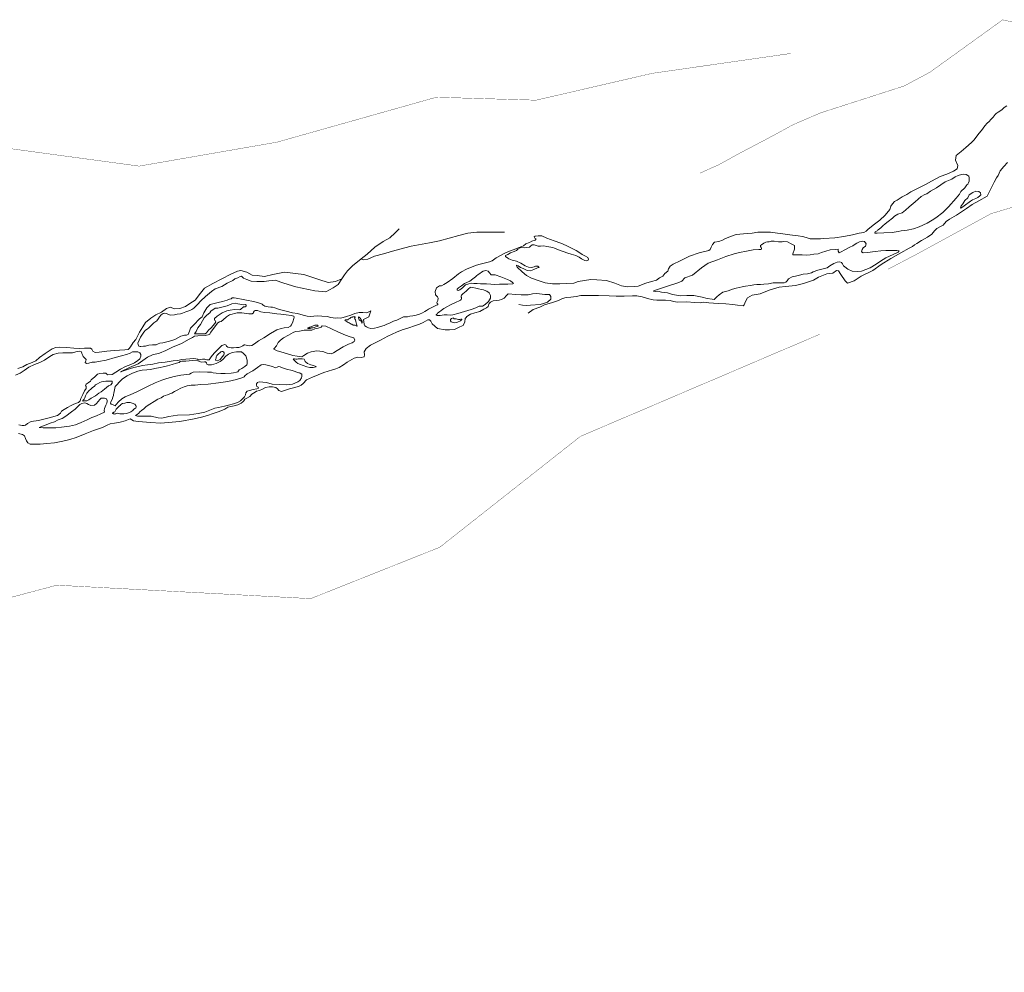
# Model space of a CAD drawing. Header units: metres. Extents: x 347609 to 404409, y 8547781 to 8605413.
# Tile 6 of 40: x 360458 to 362145, y 8549586 to 8551218. Entities that reach past the tile are written whole.
import ezdxf

# ---------------------------------------------------------------- set-up
doc = ezdxf.new("R2010")
doc.units = ezdxf.units.M
doc.layers.add('01. RIO', color=7, linetype='Continuous', lineweight=5, true_color=0x2776bb)
doc.layers.add('PREDIOS INSCRITOS EN LA BASE GRAFICA REGISTRAL (HUAURA) NOMBRE', color=7, linetype='Continuous', true_color=0xfffff0)

# ---------------------------------------------------------------- blocks, each defined once
blk = doc.blocks.new('REIORORI')
at = {"layer": '01. RIO', "color": 152, "lineweight": 15, "true_color": 0x2776bb, "flags": 128}
for points in [[(362149.3, 8551070.5), (362145, 8551067.6), (362140.6, 8551063.7), (362134.6, 8551059.6), (362131.3, 8551057.2), (362129.2, 8551055.5), (362127.5, 8551053), (362125.7, 8551050.8), (362121.9, 8551046.7), (362119.1, 8551043.7), (362115.7, 8551040.7), (362111.9, 8551036.1), (362108.9, 8551032.3), (362106, 8551028.1), (362101.7, 8551023), (362098.4, 8551019), (362092.6, 8551011.7), (362089, 8551007.7), (362078.9, 8550998.9), (362071.1, 8550992), (362062.8, 8550985.2), (362061.2, 8550977.5), (362065.4, 8550968), (362064.5, 8550962.2), (362057.8, 8550958.2), (362046.4, 8550953.5), (362035.4, 8550949.1), (362020.1, 8550941.5), (362010.1, 8550935.6), (361998.8, 8550930.1), (361984.8, 8550922.7), (361977.9, 8550918.5), (361970.1, 8550914.6), (361965, 8550910.9), (361961.5, 8550908.4), (361956.9, 8550906.2), (361953.4, 8550902.5), (361950.9, 8550898.5), (361949.1, 8550892.8), (361940.9, 8550882.9), (361931.8, 8550874.7), (361920.5, 8550865.9), (361911.5, 8550858.6), (361908.5, 8550855.4), (361904.2, 8550853.4), (361896.6, 8550851.9), (361885.2, 8550849.5), (361870, 8550846.6), (361854.5, 8550844.3), (361836, 8550842.8), (361830.1, 8550842.3), (361820.9, 8550842.2), (361812.5, 8550842.6), (361805.9, 8550844.6), (361799.5, 8550846.5), (361791.9, 8550847.5), (361777.8, 8550849.3), (361765.9, 8550850.8), (361756.8, 8550852.4), (361744.8, 8550853.6), (361734.8, 8550854), (361722.7, 8550853.6), (361713.3, 8550852.4), (361698.3, 8550850.9), (361686, 8550849.6), (361678, 8550847), (361667.3, 8550842.8), (361662.2, 8550840), (361655.9, 8550838), (361648.6, 8550836.7), (361645.1, 8550832.8), (361643.1, 8550827.9), (361641.2, 8550824), (361638.7, 8550822.7), (361622.5, 8550818.2), (361605.8, 8550812.6), (361589.6, 8550804.9), (361578.1, 8550799.1), (361572.7, 8550795.7), (361569.9, 8550791.1), (361568.7, 8550787), (361563.3, 8550782.8), (361559.9, 8550778.7), (361554.4, 8550775.6), (361549.3, 8550771.6), (361540.8, 8550769.4), (361531, 8550766.4), (361517.7, 8550761.6), (361510.9, 8550760.7), (361499, 8550760.4), (361489.4, 8550762), (361477.8, 8550766.5), (361463.6, 8550770.9), (361447, 8550772.1), (361437, 8550772.7), (361426, 8550771.3), (361414.9, 8550769.2), (361407.5, 8550766.7), (361395.9, 8550766), (361383.6, 8550765.4), (361371.3, 8550765.5), (361358.6, 8550767.2), (361346.6, 8550770.9), (361335.4, 8550775), (361326.7, 8550779.6), (361319.1, 8550786), (361310.4, 8550794.1), (361309.6, 8550796.7), (361309.7, 8550797.5), (361312.1, 8550796.1), (361316.2, 8550793.2), (361320.9, 8550791.4), (361327.9, 8550788.4), (361333.7, 8550787.8), (361339.4, 8550790.1), (361345.4, 8550792.6), (361348.1, 8550793.4), (361348, 8550793.9), (361346.3, 8550795.5), (361341.8, 8550795.5), (361340, 8550794.3), (361335.1, 8550793.3), (361330.1, 8550793.9), (361324.4, 8550796.4), (361316.7, 8550800.6), (361309.6, 8550803.9), (361302.1, 8550806), (361296.5, 8550807.9), (361294.4, 8550809.2), (361290.6, 8550812), (361290.5, 8550813.6), (361294.5, 8550815.7), (361299.2, 8550818.3), (361305.7, 8550820.9), (361309.3, 8550822.4), (361312, 8550824.9), (361315.6, 8550827), (361318.6, 8550827.8), (361322.7, 8550827.3), (361327.2, 8550827.6), (361331.9, 8550828.1), (361333.6, 8550830.1), (361336.3, 8550832.1), (361339.5, 8550832.3), (361346.4, 8550830.1), (361350.4, 8550829.7), (361356.5, 8550830.3), (361361.4, 8550829.5), (361364.9, 8550828.5), (361371.5, 8550827.7), (361374.6, 8550826.5), (361381.5, 8550823.7), (361389.7, 8550820.6), (361397.3, 8550817.8), (361403.1, 8550816.1), (361407.3, 8550815.3), (361411, 8550813.7), (361416.7, 8550810.8), (361421, 8550808.3), (361426.4, 8550805.5), (361430.2, 8550805), (361432.1, 8550805.6), (361432.9, 8550807.7), (361431.8, 8550810.3), (361427.4, 8550812.7), (361422.1, 8550815.4), (361418, 8550818.3), (361411.6, 8550822.4), (361404.7, 8550825.7), (361394.5, 8550831.1), (361385.2, 8550834.9), (361373.9, 8550838.8), (361361.6, 8550843.7), (361352.8, 8550847.4), (361346.5, 8550847.3), (361341.7, 8550847.1), (361340, 8550845.7), (361340.7, 8550843.6), (361343.1, 8550842.4), (361341.5, 8550840.3), (361335.9, 8550838.5), (361331.8, 8550836.1), (361325.7, 8550833.6), (361321.7, 8550830.6), (361318.6, 8550829.5), (361312.5, 8550827.3), (361308.2, 8550825.4), (361297.6, 8550821.5), (361289.4, 8550817.7), (361274.9, 8550809.6), (361268, 8550804.6), (361263.4, 8550802.9), (361256.5, 8550801.3), (361247.3, 8550799.2), (361241, 8550797.1), (361233.3, 8550794.7), (361223.8, 8550790.7), (361215.5, 8550786.1), (361209.9, 8550782.4), (361200.3, 8550774.7), (361190.5, 8550767.9), (361185.1, 8550764.3), (361181.3, 8550761.9), (361177.6, 8550761.7), (361172.5, 8550758.7), (361170, 8550752.2), (361170.8, 8550746.5), (361174.2, 8550743.2), (361175.2, 8550741), (361174.6, 8550736.9), (361173.2, 8550733.3), (361173.8, 8550731.6), (361174.9, 8550730.6), (361174.6, 8550729.2), (361172.6, 8550728.5), (361166.7, 8550725.7), (361158.6, 8550721.8), (361155.5, 8550719.9), (361152.7, 8550718), (361148.6, 8550715.6), (361143.3, 8550713.2), (361137.7, 8550711.4), (361132.1, 8550710.4), (361126.5, 8550709.9), (361122.5, 8550709), (361115.9, 8550708.8), (361108.8, 8550705.3), (361104.5, 8550703.2), (361098.8, 8550701.1), (361092, 8550698.1), (361087.6, 8550696.3), (361082.6, 8550693.8), (361076.6, 8550692.1), (361071.5, 8550690.5), (361066.5, 8550689.4), (361060.2, 8550689), (361056.1, 8550689.7), (361052.6, 8550691.4), (361049.6, 8550693.6), (361048.5, 8550696.2), (361047.9, 8550700.3), (361047.6, 8550704), (361049.5, 8550705.6), (361056.6, 8550709), (361060.2, 8550719.3)], [(362150.8, 8550973.2), (362144.4, 8550966.4), (362137.9, 8550959), (362134.5, 8550951.1), (362131.8, 8550946.7), (362127.8, 8550939.7), (362123.7, 8550931.7), (362120.4, 8550924.8), (362115.5, 8550915.3), (362101.6, 8550907.7), (362090, 8550901.5), (362080.5, 8550894.5), (362063.4, 8550883), (362050.9, 8550875.9), (362045.6, 8550872), (362040.2, 8550865.7), (362036.7, 8550864.3), (362029.7, 8550860.4), (362025.6, 8550856.4), (362020.7, 8550850.5), (362013.3, 8550845.4), (362003.5, 8550839.4), (361995.5, 8550834.5), (361991.1, 8550832.2), (361987.8, 8550829.1), (361982, 8550826.5), (361967.8, 8550818.6), (361950.6, 8550808.8), (361934, 8550798.2), (361919.8, 8550788.3), (361900, 8550778.4), (361888.1, 8550770.6), (361876.3, 8550766.5), (361872.3, 8550770.2), (361865, 8550781.4), (361860.8, 8550787.4), (361857.9, 8550788), (361851.1, 8550783.4), (361841.2, 8550782.5), (361826.7, 8550776.8), (361818.4, 8550771.6), (361801.3, 8550765.9), (361787.2, 8550762.6), (361770.4, 8550760.7), (361759.2, 8550759.7), (361742.3, 8550754.4), (361726.9, 8550748.4), (361713, 8550745.9), (361705.2, 8550741.2), (361700.9, 8550733.9), (361700.5, 8550732.1), (361699.6, 8550729.2), (361697.7, 8550727.7), (361688.3, 8550728.7), (361679.9, 8550729.8), (361668.1, 8550731.2), (361654.7, 8550731.7), (361639.1, 8550732.6), (361630, 8550733.7), (361624.3, 8550732.8), (361614.8, 8550733.3), (361600.4, 8550734.3), (361585.4, 8550733.8), (361578.6, 8550735.2), (361572.7, 8550736.6), (361564.9, 8550737.6), (361558.2, 8550737.6), (361550.1, 8550737.3), (361543.8, 8550737.8), (361534.1, 8550740.3), (361524.6, 8550743.1), (361515.8, 8550744.6), (361508.1, 8550744.6), (361493.8, 8550744), (361480, 8550744.3), (361468.1, 8550744.9), (361450, 8550745.5), (361433, 8550745.6), (361419.5, 8550745.2), (361411.7, 8550743.7), (361402.6, 8550742.6), (361394.8, 8550742.1), (361388.3, 8550740.2), (361381.3, 8550736.8), (361370.9, 8550733.1), (361357.3, 8550729.3), (361349.6, 8550725.6), (361338.3, 8550721.5), (361329.2, 8550714.8)], [(361108.4, 8550859.7), (361101.5, 8550852.6), (361092.8, 8550844.1), (361081.2, 8550837.6), (361067.1, 8550828), (361053.9, 8550816.2), (361043.4, 8550807.9), (361028.8, 8550796), (361019.9, 8550787.6), (361014.6, 8550780.9), (361010.3, 8550773.9)], [(361043.4, 8550807.9), (361047.6, 8550806.4), (361055.1, 8550807.8), (361066.5, 8550812.5), (361081.6, 8550816.5), (361100.9, 8550822.6), (361129.3, 8550829.9), (361160.3, 8550835.5), (361177.7, 8550839.1), (361210.9, 8550848.3), (361226.2, 8550852), (361241.7, 8550853.8), (361288.9, 8550854.1)], [(361010.3, 8550773.9), (360999.5, 8550769.1), (360986.8, 8550767.4), (360970.7, 8550773), (360945.2, 8550781.2), (360912.3, 8550785.3), (360892.1, 8550781.5), (360877.6, 8550777.9), (360865.1, 8550779.4), (360856.6, 8550780.3), (360847.6, 8550785.3), (360837.1, 8550787.9), (360831.3, 8550787), (360820.1, 8550781.9), (360789.6, 8550766), (360775.1, 8550757.7), (360768.4, 8550749.2), (360758.8, 8550737.6), (360750.1, 8550731.6), (360742.7, 8550726.4), (360732.9, 8550723.1), (360723.2, 8550722.4), (360716.8, 8550725.3), (360709.8, 8550723.3), (360701.5, 8550716.6), (360691.5, 8550712.1), (360683.4, 8550706.5), (360674.2, 8550699.1), (360669.3, 8550691.8), (360663.7, 8550682.8), (360657.3, 8550669.9), (360652.9, 8550664.7), (360648.1, 8550657.4), (360646.3, 8550654.4), (360644.1, 8550653), (360638.4, 8550652.5), (360620.4, 8550651.1), (360607.7, 8550649.8), (360594.4, 8550648.3), (360587.9, 8550647.6), (360583.7, 8550649.7), (360582.1, 8550653.6), (360580, 8550655.2), (360569.7, 8550655.1), (360560.3, 8550654.7), (360551.3, 8550654.9), (360539.2, 8550656), (360526.7, 8550656.8), (360520.2, 8550656.5), (360514.3, 8550653.7), (360502.1, 8550645.7), (360492.7, 8550639.4), (360486.3, 8550633.3), (360479.6, 8550630.7), (360471, 8550627.2), (360463.8, 8550623.3), (360455.2, 8550620.1)], [(361060.2, 8550719.3), (361053.3, 8550715.8), (361046.1, 8550716), (361040.1, 8550716), (361032.5, 8550714.3), (361025.5, 8550711.9), (361018.2, 8550709.6), (361012.8, 8550707.7), (361007.9, 8550706.5), (361003.2, 8550706.9), (360999.5, 8550706.5), (360991.5, 8550707.8), (360985.1, 8550709.2), (360975.8, 8550710.1), (360969, 8550710.5), (360962.6, 8550710.2), (360956.4, 8550709.6), (360950.8, 8550710.1), (360946.5, 8550710.8), (360939.9, 8550712.7), (360934.3, 8550714.6), (360925.6, 8550715.8), (360914.7, 8550718.4), (360903.3, 8550721.4), (360895.3, 8550724.2), (360891.5, 8550725.1), (360888.4, 8550725.3), (360884, 8550725.7), (360878.4, 8550727.2), (360876.6, 8550728), (360875.6, 8550729), (360873.7, 8550730.4), (360871.6, 8550731.4), (360869, 8550732.3), (360863.3, 8550733.9), (360856.3, 8550735.4), (360849.6, 8550736.9), (360841.1, 8550738.3), (360829.2, 8550740.8), (360825.9, 8550741.6), (360822.7, 8550741.1), (360820.6, 8550739.8), (360818.1, 8550738.8), (360813.9, 8550737.4), (360810, 8550736.3), (360805.8, 8550735), (360798.7, 8550733.6), (360784.8, 8550730.1), (360779.3, 8550724), (360774.1, 8550715.9), (360770.9, 8550709), (360766.6, 8550705.3), (360757, 8550695.2), (360751.3, 8550689.2), (360749.6, 8550684.2), (360747.3, 8550678.8), (360744.4, 8550677.6), (360740.9, 8550677.6), (360734.4, 8550675.6), (360724, 8550669.9), (360715.2, 8550667.3), (360703.4, 8550664.4), (360698.3, 8550663.5), (360695.6, 8550662.3), (360692.4, 8550661.1), (360685.8, 8550660.9), (360679.5, 8550660), (360674, 8550658.4), (360670.6, 8550658.5), (360666.2, 8550658.2), (360664.6, 8550657.7), (360662.5, 8550658.7), (360661.4, 8550661.2), (360661, 8550663.7), (360662.9, 8550668.8), (360665.4, 8550673.9), (360671, 8550682.5), (360674.2, 8550685.8), (360677.1, 8550687.6), (360679.9, 8550690.2), (360684.2, 8550694.4), (360688, 8550698.3), (360693.5, 8550702.1), (360696.1, 8550705.8), (360697.7, 8550708.7), (360700.8, 8550712.5), (360704.1, 8550714.5), (360706.2, 8550715.3), (360710.2, 8550714.7), (360716.2, 8550711.9), (360723.6, 8550712.2), (360728, 8550713.3), (360734, 8550713.9), (360737.4, 8550715.1), (360743.2, 8550717.1), (360746.3, 8550718.3), (360750, 8550719.6), (360753.5, 8550721.3), (360756.6, 8550723.6), (360763.2, 8550730.2), (360769, 8550736), (360777, 8550743.7), (360787.3, 8550752.1), (360793.1, 8550756.6), (360804.5, 8550760.7), (360813.9, 8550766.5), (360823.5, 8550770.8), (360827.2, 8550773.8), (360832.1, 8550775.9), (360835.9, 8550778.1), (360838.6, 8550778.4), (360841.6, 8550775.1), (360847.3, 8550772.8), (360855, 8550770.1), (360864.5, 8550769.6), (360877.4, 8550769.2), (360885.1, 8550770.2), (360890.9, 8550770.8), (360896.3, 8550771.5), (360910.8, 8550766.2), (360931.4, 8550760.3), (360963.8, 8550753.2), (360983.1, 8550751.6), (360995.3, 8550758.2), (361004.3, 8550764.4), (361010.3, 8550773.9)], [(360456.5, 8550508.8), (360463.3, 8550507.1), (360466.5, 8550504.7), (360468.6, 8550500.3), (360470.3, 8550496.1), (360472.7, 8550492.7), (360476.4, 8550490.8), (360483.2, 8550490.7), (360493.7, 8550490.8), (360505, 8550491.6), (360518.3, 8550492.9), (360532.6, 8550496), (360544.4, 8550498.4), (360555.4, 8550502), (360570.6, 8550508.3), (360585.2, 8550513.8), (360600.2, 8550519.3), (360608.3, 8550523.4), (360613.7, 8550525.4), (360620.9, 8550526.5), (360630.4, 8550528.3), (360639.2, 8550530.8), (360648, 8550534.3), (360653.4, 8550530.5), (360661.7, 8550529.4), (360682.9, 8550527.6), (360699.9, 8550526.8), (360732.9, 8550529.7), (360757.1, 8550534.3), (360770.1, 8550536.9), (360780.2, 8550540), (360789.7, 8550542.9), (360800.1, 8550546.4), (360810.1, 8550550.8), (360814.8, 8550553.9), (360820, 8550555.4), (360825.7, 8550556.5), (360832, 8550558.1), (360837.8, 8550561), (360840.7, 8550563), (360842.7, 8550565.1), (360844, 8550567.8), (360847.8, 8550569.4), (360852.8, 8550572.2), (360856.3, 8550576.4), (360861.7, 8550579.9), (360864, 8550581.2), (360869.5, 8550582.8), (360874.2, 8550584.8), (360879.8, 8550587.6), (360885.6, 8550588.7), (360891.7, 8550588.9), (360897, 8550587.6), (360899.9, 8550585.4), (360902.1, 8550582.3), (360906.9, 8550580.7), (360920.5, 8550585.7), (360936.3, 8550589.6), (360940.4, 8550591.8), (360944.3, 8550594.5), (360949.5, 8550600.7), (360960, 8550605.7), (360969.8, 8550609.3), (360979.5, 8550613.2), (360986.8, 8550615.9), (360994.5, 8550617.9), (361000, 8550619.5), (361005.7, 8550622.2), (361013.2, 8550626.8), (361019.4, 8550631), (361031.3, 8550638), (361037.8, 8550639.6), (361043.2, 8550639), (361048.3, 8550640.3), (361049.4, 8550643.7), (361048.7, 8550648.7), (361051.8, 8550654.8), (361059.5, 8550660.4), (361076.4, 8550669.1), (361089, 8550675.8), (361104.2, 8550682.5), (361113.9, 8550686.3), (361124.8, 8550689.8), (361135, 8550693.2), (361143.2, 8550696.2), (361149.7, 8550699), (361157.8, 8550703.4), (361160.6, 8550703.7), (361163, 8550701.3), (361164.9, 8550697), (361173.9, 8550688.8), (361187.3, 8550686.7), (361194.6, 8550686.7), (361203.5, 8550686.9), (361212.4, 8550691.7), (361218, 8550693.7), (361220.9, 8550700), (361221.6, 8550705.7), (361223, 8550707.6), (361224.6, 8550709.5), (361230.5, 8550713.1), (361238, 8550715.6), (361246.4, 8550718.2), (361253.8, 8550721.8), (361258.2, 8550724.4), (361260.9, 8550726.6), (361261.7, 8550728.9), (361262.7, 8550731.8), (361264.7, 8550734), (361269.3, 8550736.2), (361275.7, 8550736.9), (361279.9, 8550737.6), (361283.9, 8550738.7), (361288.6, 8550741), (361292.5, 8550745.3), (361295.3, 8550748.1), (361308.3, 8550747.3), (361317.4, 8550746.4), (361329.2, 8550746.5), (361336.8, 8550748.2), (361344.3, 8550748.5), (361349.1, 8550748.3), (361358.1, 8550747.1), (361365.9, 8550747.2), (361368.1, 8550743.8), (361368.1, 8550739.2), (361362.6, 8550733.9), (361355.8, 8550731.7), (361349.8, 8550729.8), (361333.2, 8550728.7), (361327.1, 8550728.2), (361319.5, 8550728.7), (361313.2, 8550730.1)], [(360456.8, 8550523.9), (360463, 8550522.6), (360466.2, 8550522.4), (360468.2, 8550523.4), (360472.1, 8550526.1), (360478.4, 8550529.3), (360490.6, 8550531), (360508.8, 8550535.7), (360523.5, 8550539.6), (360528.3, 8550543.9), (360530, 8550547.4), (360534.7, 8550549.8), (360540.3, 8550553.2), (360546.5, 8550556.9), (360551.3, 8550559.4), (360559.2, 8550562), (360561.8, 8550564.6), (360563.5, 8550569.1), (360566.4, 8550576), (360569.4, 8550581.8), (360572.5, 8550586.1), (360572.3, 8550589.4), (360571.3, 8550591.3), (360572.3, 8550593.7), (360575.8, 8550595.9), (360579.6, 8550598.6), (360581, 8550600.9), (360587.3, 8550606), (360591.5, 8550610.3), (360595.9, 8550611.8), (360601.6, 8550612.5), (360606.3, 8550612.3), (360608, 8550610.7), (360609.4, 8550609.6), (360616.7, 8550610.2), (360623.1, 8550613.8), (360631.1, 8550619.2), (360639.7, 8550623.5), (360649, 8550627.3), (360655.4, 8550629.8), (360661, 8550634), (360664.1, 8550637), (360665.9, 8550641.3), (360665.9, 8550644.3), (360664.3, 8550647.4), (360661.1, 8550648.6), (360654.4, 8550648.8), (360651.5, 8550648.7), (360647.8, 8550646.8), (360641.2, 8550644), (360632.8, 8550641.8), (360621.8, 8550639.2), (360606.9, 8550634.7), (360593.4, 8550632.2), (360587.8, 8550631.1), (360582.9, 8550631), (360576.9, 8550629.5), (360573, 8550629.1), (360570.7, 8550630.5), (360571.7, 8550633.4), (360572.1, 8550635.5), (360570.3, 8550637.8), (360567.4, 8550640.8), (360566.4, 8550642.7), (360565.2, 8550646.2), (360564.3, 8550648.7), (360560.4, 8550649.9), (360554.7, 8550648.7), (360548.9, 8550647.4), (360543.8, 8550647.1), (360532.5, 8550647), (360524.4, 8550646.4), (360515.6, 8550644.5), (360510.1, 8550640.8), (360500.9, 8550634.6), (360492.9, 8550630.7), (360484, 8550627.4), (360474.2, 8550622.3), (360465.9, 8550617.1), (360459.1, 8550612.5), (360451.2, 8550608.6)]]:
    blk.add_lwpolyline(points, dxfattribs=at)
for points in [[(361927, 8550856.4), (361924.1, 8550854.3), (361923, 8550852.6), (361923.8, 8550852.1), (361927.3, 8550852.1), (361938.6, 8550852.6), (361953, 8550853.1), (361963.2, 8550855.2), (361968.2, 8550856.2), (361978.8, 8550857.1), (361989.7, 8550859.6), (361999, 8550863.1), (362012.9, 8550869.1), (362021.7, 8550874.7), (362028, 8550878.6), (362039.8, 8550887.8), (362049.4, 8550897.2), (362062.6, 8550912.1), (362068.1, 8550918.7), (362070.8, 8550923.4), (362077.6, 8550929.8), (362081, 8550934.8), (362082.6, 8550936), (362083.8, 8550938.3), (362085.1, 8550941.5), (362085.1, 8550944.4), (362085, 8550947.2), (362084.1, 8550949.6), (362082.6, 8550951.2), (362079.5, 8550952.9), (362075.3, 8550953.4), (362071.8, 8550952.9), (362066.2, 8550950.7), (362060.7, 8550948.4), (362055.1, 8550944.8), (362044, 8550940.3), (362036.5, 8550935.1), (362028.7, 8550930.1), (362018.8, 8550924.1), (362012.2, 8550919.7), (362009.1, 8550918.4), (362002.5, 8550914.7), (361992.1, 8550905.7), (361982.1, 8550897.2), (361975.8, 8550891.3), (361969.9, 8550886.9), (361962.8, 8550884.6), (361956.9, 8550881.3), (361953.4, 8550877.9), (361946.1, 8550872.4), (361941.2, 8550868.3), (361937, 8550864.6), (361933.4, 8550861.3), (361929, 8550858), (361927.9, 8550857)], [(362070.5, 8550894.9), (362076.5, 8550898.9), (362086.9, 8550907.1), (362090.6, 8550909.3), (362096, 8550911.7), (362099.7, 8550913.3), (362103.3, 8550916.1), (362104.7, 8550917.8), (362104.3, 8550921.4), (362101.4, 8550923.3), (362096.3, 8550924.1), (362091, 8550921.6), (362085.1, 8550917.6), (362082.7, 8550912.7), (362077.3, 8550907.9), (362073.8, 8550902.5), (362071, 8550898.7), (362070.2, 8550895.8)], [(361544.4, 8550753.2), (361566.3, 8550760.8), (361586, 8550766.9), (361592.6, 8550769.9), (361597.9, 8550775.5), (361611.1, 8550780), (361626.4, 8550792.5), (361638, 8550800.9), (361653.9, 8550806.4), (361668.2, 8550812.3), (361682.6, 8550816.6), (361691.4, 8550819.3), (361703.4, 8550821.3), (361715.1, 8550823.4), (361724.8, 8550824.1), (361728.5, 8550824.2), (361729.3, 8550825.6), (361728.7, 8550827.6), (361727.5, 8550829.5), (361727.5, 8550830.9), (361729.2, 8550832.4), (361732.9, 8550835.1), (361736.3, 8550836.8), (361739.2, 8550837.3), (361742.5, 8550837.3), (361745.6, 8550838.5), (361751, 8550838.7), (361758.1, 8550837.2), (361764.4, 8550837.4), (361767.4, 8550838.1), (361773.5, 8550837.2), (361780, 8550834), (361785.9, 8550830.9), (361785.5, 8550824.6), (361782.6, 8550816.6), (361782.6, 8550815.2), (361788.2, 8550815), (361798.7, 8550815), (361806.3, 8550814.5), (361812.5, 8550815), (361818.8, 8550816.4), (361826.4, 8550817), (361831.9, 8550819.2), (361839.4, 8550821.3), (361846.7, 8550823.4), (361855.5, 8550824.1), (361860.6, 8550824.6), (361860.3, 8550821.4), (361862.1, 8550818.4), (361864.4, 8550819.4), (361872.9, 8550824.1), (361880.2, 8550827.9), (361885.8, 8550830.3), (361889.5, 8550833.5), (361892.3, 8550835.2), (361897, 8550837.3), (361902.5, 8550838.2), (361905.6, 8550837.7), (361908.3, 8550833.8), (361907.3, 8550829.9), (361903.5, 8550827.3), (361901.3, 8550824.1), (361900.7, 8550820), (361903.2, 8550818.6), (361910.7, 8550819.3), (361924, 8550820.7), (361933.5, 8550821.7), (361942.1, 8550822.2), (361952.6, 8550822.6), (361961.1, 8550822.7), (361965, 8550822), (361963.5, 8550819.6), (361954.9, 8550815.8), (361942.2, 8550809.9), (361933.1, 8550803.9), (361925.8, 8550798.8), (361915.3, 8550793), (361900.3, 8550786.9), (361893, 8550786.6), (361884.3, 8550787.3), (361877, 8550790.6), (361872.1, 8550794.3), (361869.8, 8550796.1), (361868.1, 8550799.4), (361866.3, 8550802.1), (361863.5, 8550803.2), (361858.8, 8550802.7), (361853.3, 8550800.1), (361846, 8550795.9), (361841.4, 8550793), (361837, 8550791.6), (361825.9, 8550788.7), (361817.9, 8550786.1), (361815, 8550784.4), (361808.2, 8550782.5), (361800.6, 8550781.7), (361794.5, 8550780), (361787.6, 8550778.7), (361781.8, 8550777.2), (361775.3, 8550773.8), (361773.2, 8550770.7), (361771.1, 8550768.3), (361768, 8550767.3), (361761.6, 8550767.2), (361749, 8550766.8), (361741.3, 8550765.6), (361733, 8550764.9), (361727.3, 8550764.3), (361721.2, 8550764.2), (361716.3, 8550763.7), (361710.2, 8550762.4), (361701.7, 8550761.3), (361695.9, 8550760.2), (361686, 8550757.8), (361679.3, 8550756.1), (361671.8, 8550753.6), (361663.1, 8550751), (361656.8, 8550746.6), (361652.5, 8550743.1), (361648.1, 8550738.4), (361644.5, 8550739), (361636.2, 8550740.2), (361627.7, 8550742.3), (361622, 8550743.8), (361613.4, 8550745.2), (361601.3, 8550745.2), (361590.5, 8550744.7), (361576.5, 8550747.3), (361568.4, 8550750.2), (361557.9, 8550751.3), (361551.4, 8550752.7), (361547.2, 8550752.4), (361544.9, 8550752.6)], [(361240.9, 8550779), (361243.7, 8550781.1), (361246.8, 8550783), (361249.7, 8550785.4), (361252.6, 8550787.3), (361257.1, 8550787.9), (361260.9, 8550787.2), (361263.2, 8550784.2), (361266.1, 8550780.9), (361272.9, 8550780.6), (361282.8, 8550777.4), (361294.3, 8550772.8), (361299.1, 8550770.2), (361302.9, 8550767.8), (361304.6, 8550765.8), (361303, 8550765.3), (361294.6, 8550764.6), (361285.5, 8550764.5), (361280.5, 8550764.5), (361272, 8550764.2), (361265.7, 8550765), (361258.1, 8550765.2), (361247.6, 8550765.1), (361242.3, 8550765.7), (361236.5, 8550766), (361231.9, 8550766.2), (361227.7, 8550765.6), (361222.4, 8550763.8), (361216.9, 8550758.3), (361212.7, 8550755), (361209.9, 8550753.8), (361208, 8550754.5), (361207.7, 8550756), (361210.1, 8550758.7), (361215.1, 8550762), (361220.6, 8550765.7), (361229.5, 8550769.8), (361234.9, 8550773.7), (361239.4, 8550777.1)], [(361213.3, 8550737.5), (361212.3, 8550737), (361204.9, 8550733.2), (361196.5, 8550729.1), (361190.4, 8550725.7), (361184.9, 8550723.1), (361180.6, 8550719.9), (361177.5, 8550717.5), (361175, 8550715.5), (361174.1, 8550714.2), (361173.1, 8550713.3), (361171.7, 8550712.5), (361171.6, 8550711.4), (361173.7, 8550710.8), (361178.7, 8550711.2), (361185.3, 8550712.1), (361190.5, 8550712.3), (361196.7, 8550711.7), (361200.3, 8550712), (361209, 8550714.4), (361220.6, 8550717.9), (361232, 8550721.3), (361239.6, 8550724.2), (361245.8, 8550726.8), (361251, 8550727.1), (361255.8, 8550730.1), (361261.7, 8550735), (361265.1, 8550740.8), (361264.8, 8550745.5), (361262.9, 8550750.2), (361258.8, 8550752.5), (361254.1, 8550754.3), (361253.1, 8550755), (361249.4, 8550755.7), (361244.2, 8550756.5), (361239.9, 8550757.9), (361234.7, 8550759), (361231.2, 8550759.8), (361230.1, 8550759.3), (361227.2, 8550756.7), (361223.1, 8550752.5), (361220.3, 8550750.3), (361217.8, 8550748.1), (361215.5, 8550745.8), (361214.9, 8550744.4), (361214.9, 8550742.7), (361215.2, 8550742.1), (361215.1, 8550740.4), (361214.5, 8550738.7)], [(360631.3, 8550614.6), (360646.6, 8550621.9), (360661.6, 8550628.5), (360673.3, 8550636.6), (360677.3, 8550639.8), (360686.1, 8550643.6), (360698.1, 8550646.5), (360708.7, 8550650.9), (360720.2, 8550656.6), (360735.4, 8550663.3), (360748.6, 8550670.4), (360754.6, 8550673.4), (360758, 8550675.9), (360763.8, 8550676.4), (360776.2, 8550676.9), (360783.7, 8550678.5), (360786, 8550682.4), (360792.2, 8550691), (360798, 8550698.4), (360800.8, 8550700), (360803.5, 8550700.9), (360806.9, 8550703.8), (360812.8, 8550708.9), (360818.1, 8550712.5), (360830.8, 8550715.5), (360839.2, 8550715.5), (360851.2, 8550714), (360856.5, 8550714), (360858.8, 8550715.4), (360859.1, 8550716.8), (360860.1, 8550718.3), (360862.1, 8550719.5), (360865.6, 8550719.5), (360871.8, 8550717.3), (360877.9, 8550716.5), (360887, 8550715.4), (360898.9, 8550713.7), (360906, 8550713.5), (360915, 8550712.4), (360923.4, 8550711), (360928.1, 8550709.8), (360928.8, 8550708), (360928, 8550705.9), (360926.3, 8550700.5), (360924.2, 8550694.9), (360922.4, 8550692.6), (360918.4, 8550690.8), (360911.3, 8550690), (360906.6, 8550688.7), (360899, 8550686.7), (360888.1, 8550680.1), (360876.6, 8550672.7), (360867.8, 8550667.6), (360860.6, 8550662.7), (360855.9, 8550659.6), (360852.1, 8550659), (360848.6, 8550659.4), (360844.1, 8550660.8), (360842.8, 8550660.6), (360840.7, 8550659.1), (360837.5, 8550657.6), (360834, 8550656.5), (360829.9, 8550656.3), (360824.8, 8550655.5), (360820.9, 8550655.6), (360817.2, 8550656), (360815, 8550656.7), (360812.8, 8550658.3), (360812, 8550660.2), (360809.7, 8550661.5), (360804.7, 8550659.8), (360798.1, 8550653.1), (360791.4, 8550646.5), (360786.4, 8550640.1), (360784.3, 8550636.6), (360782.9, 8550635.4), (360778.9, 8550635.4), (360775.6, 8550636.1), (360771.5, 8550636.1), (360768.1, 8550635.9), (360766.3, 8550635.3), (360764.7, 8550635.3), (360762.9, 8550636.4), (360760, 8550636.8), (360756.8, 8550637.2), (360750, 8550637.1), (360736.5, 8550635.8), (360729.1, 8550634), (360721.1, 8550633.2), (360707.8, 8550631.4), (360696.5, 8550629.7), (360686.4, 8550627.8), (360677.5, 8550626.6), (360668.7, 8550625.5), (360662, 8550623.8), (360654.2, 8550622), (360648.3, 8550620.1), (360640, 8550617.6), (360634.6, 8550615.5), (360632.5, 8550614.6)], [(360835.3, 8550730.6), (360832.1, 8550731.3), (360828.3, 8550732), (360822.1, 8550731), (360813.7, 8550727.7), (360804.7, 8550725.4), (360797.9, 8550723.9), (360793.1, 8550723.6), (360785.7, 8550718.5), (360784, 8550715.5), (360779.3, 8550711.7), (360774.7, 8550707.2), (360771.4, 8550701.7), (360768.3, 8550695.9), (360763.5, 8550690), (360760.5, 8550683.7), (360758.1, 8550679.7), (360761, 8550679.7), (360765.8, 8550679.5), (360776, 8550679.9), (360778.3, 8550681.2), (360781.8, 8550685.9), (360786.5, 8550690.2), (360792.6, 8550697.2), (360794.2, 8550700.4), (360793.4, 8550702.7), (360792.3, 8550703.2), (360792.3, 8550706), (360796.6, 8550709.7), (360805.2, 8550715.6), (360813.3, 8550719), (360818.9, 8550720.4), (360826.2, 8550721.2), (360834.4, 8550720.9), (360836.7, 8550721.2), (360838.2, 8550722.9), (360840.1, 8550724.5), (360841.9, 8550725.9), (360844.7, 8550726.1), (360846.4, 8550727.2), (360846.6, 8550728.7), (360845.5, 8550729.7), (360842, 8550729.6), (360837.8, 8550730.1)], [(361027.5, 8550696), (361029.7, 8550694.8), (361031.7, 8550694.8), (361033.1, 8550694.3), (361035.3, 8550693.1), (361036.2, 8550692.7), (361036.4, 8550693.1), (361036.1, 8550694.7), (361035.6, 8550696.4), (361034.9, 8550698.5), (361034.3, 8550700.9), (361033.7, 8550703.5), (361032.8, 8550705.3), (361031.9, 8550706.7), (361031.8, 8550707.2), (361032.5, 8550707.8), (361033.2, 8550708.3), (361033.4, 8550708.5), (361033.2, 8550708.7), (361032.7, 8550708.9), (361031.4, 8550709.1), (361030, 8550709), (361029.4, 8550708.9), (361028.8, 8550708.5), (361027.9, 8550708.2), (361027, 8550708), (361025.9, 8550707.7), (361025.1, 8550707.2), (361024.7, 8550706.6), (361024.2, 8550706.1), (361022.9, 8550705.5), (361022.3, 8550705.1), (361021.4, 8550704.6), (361021, 8550704.1), (361020.4, 8550703.9), (361019.1, 8550703.8), (361017.9, 8550703.7), (361016.6, 8550703.6), (361016.1, 8550703.4), (361015.8, 8550703.1), (361015.7, 8550702.7), (361016.3, 8550702), (361017.7, 8550701.3), (361019.2, 8550700.5), (361020.9, 8550699.2), (361022.9, 8550698.4), (361024.7, 8550697.5), (361026.4, 8550696.5)], [(361042.7, 8550705), (361042.4, 8550705.4), (361042, 8550706.4), (361041.3, 8550707.2), (361040.7, 8550707.8), (361040.1, 8550708.2), (361039.4, 8550708.5), (361039, 8550708.6), (361038.8, 8550708.5), (361038.9, 8550707.9), (361039.1, 8550706.8), (361039.5, 8550704.8), (361039.9, 8550703.8), (361040.5, 8550703.3), (361041.6, 8550702.7), (361042.5, 8550702), (361043.2, 8550701.3), (361043.7, 8550700.4), (361044, 8550699.5), (361044.3, 8550698.5), (361044.9, 8550698.2), (361045.3, 8550698.4), (361045.2, 8550699.4), (361045.2, 8550700.2), (361045.2, 8550701), (361044.7, 8550702.3), (361044.2, 8550703.3), (361043.7, 8550703.9), (361043.1, 8550704.4), (361042.8, 8550704.7)], [(361201.3, 8550707.1), (361198.1, 8550705.7), (361196.6, 8550704.1), (361196.4, 8550702.2), (361197.4, 8550700.2), (361200.9, 8550699), (361204.1, 8550698.4), (361208.3, 8550699.6), (361213.7, 8550701.9), (361216.1, 8550704.1), (361216, 8550704.9), (361214.2, 8550704.6), (361212.6, 8550704.1), (361210, 8550704.1), (361207.8, 8550704.6), (361206.4, 8550705.3), (361202.6, 8550705.3), (361201.4, 8550706.4), (361201.3, 8550707)], [(360894.2, 8550654.4), (360898.2, 8550658.9), (360901.3, 8550664.8), (360905.5, 8550668.7), (360910.2, 8550672.6), (360919, 8550677.6), (360926.7, 8550681.8), (360931, 8550683.7), (360938, 8550684.5), (360945.6, 8550686), (360953.2, 8550686.1), (360959, 8550686.1), (360964.1, 8550688.2), (360969.6, 8550689.6), (360974.7, 8550691.3), (360976.4, 8550693.4), (360982.7, 8550692.9), (360992.8, 8550688.2), (361004.5, 8550682.8), (361016.6, 8550677.6), (361024.3, 8550674.7), (361030.9, 8550672.8), (361032.4, 8550668.9), (361031.3, 8550666.3), (361027.8, 8550664.3), (361021.9, 8550662), (361012.4, 8550657.5), (361002.2, 8550651.2), (360996, 8550647), (360991.9, 8550645.3), (360985, 8550646.7), (360977.7, 8550649.6), (360967.2, 8550650.4), (360957.8, 8550648.8), (360951.6, 8550646.3), (360945.4, 8550642.6), (360941.7, 8550640.3), (360933.9, 8550641.3), (360926.3, 8550642.8), (360909.8, 8550647.5), (360899.4, 8550650.8), (360896.2, 8550652), (360894, 8550653.3), (360893.7, 8550653.8)], [(360952.7, 8550690.1), (360952.3, 8550689.7), (360952, 8550689.3), (360952, 8550689.1), (360952.4, 8550688.9), (360953.9, 8550689), (360956.2, 8550689), (360957.6, 8550689.1), (360959.2, 8550689.7), (360961, 8550690.2), (360962.8, 8550690.8), (360965.7, 8550691.4), (360968.2, 8550692.2), (360969.3, 8550692.8), (360969.6, 8550693.5), (360969.3, 8550693.9), (360969, 8550694.4), (360968.6, 8550694.7), (360967.1, 8550694.7), (360965.5, 8550694.4), (360964.2, 8550694.3), (360962.8, 8550693.9), (360961.2, 8550693.2), (360960.1, 8550692.7), (360959.1, 8550692), (360958, 8550691.6), (360957, 8550691.3), (360955.7, 8550690.9), (360954.9, 8550690.6), (360954.1, 8550690.3), (360953.5, 8550690.2), (360952.9, 8550690.2)], [(360619, 8550574), (360617.8, 8550571), (360616.7, 8550567), (360614.5, 8550563.4), (360614.3, 8550560.8), (360615.1, 8550559), (360617.6, 8550558.8), (360619.5, 8550557.3), (360621.9, 8550556.5), (360623.9, 8550558.6), (360627.7, 8550563.3), (360633.4, 8550568.2), (360639, 8550571.5), (360648.7, 8550575.5), (360658.2, 8550579.5), (360667.2, 8550584.4), (360678.4, 8550590), (360690.6, 8550595.6), (360701.7, 8550600.1), (360710.8, 8550603.3), (360722.9, 8550606.7), (360734.5, 8550608.9), (360749.4, 8550610.8), (360752, 8550612.5), (360755.9, 8550614.1), (360767, 8550614.3), (360780.3, 8550614.1), (360786.9, 8550613.9), (360790.1, 8550612.8), (360795.1, 8550612.3), (360802.9, 8550611.5), (360810.7, 8550611.8), (360820.9, 8550612.3), (360824.5, 8550612.6), (360829.6, 8550614), (360832, 8550614.8), (360834.7, 8550618.2), (360838.8, 8550620.2), (360844, 8550623.5), (360847.5, 8550626.3), (360848.3, 8550628.4), (360848.1, 8550634.4), (360846, 8550641.9), (360842, 8550646.2), (360838.4, 8550648.7), (360829.8, 8550649), (360822.5, 8550647.6), (360816.2, 8550645.1), (360811.7, 8550641.2), (360806.7, 8550635.6), (360801.8, 8550632), (360795.3, 8550628.8), (360787.3, 8550626.8), (360781.5, 8550626.4), (360779, 8550627.5), (360778.2, 8550630.2), (360776.9, 8550631.6), (360775.1, 8550631.7), (360769.9, 8550631.1), (360766.7, 8550632), (360763.7, 8550633.3), (360754.6, 8550634), (360742.8, 8550633.1), (360736.1, 8550632.7), (360733.6, 8550632), (360731.8, 8550630.6), (360727.3, 8550629.2), (360719.9, 8550627.2), (360711.6, 8550624.9), (360704.1, 8550623.4), (360699.3, 8550622.1), (360690, 8550620.1), (360682.3, 8550618.5), (360676, 8550618.2), (360668.3, 8550617.2), (360661, 8550615.5), (360652, 8550612.4), (360642.6, 8550607.9), (360634.8, 8550602.7), (360629.4, 8550597.7), (360625, 8550592.1), (360622.2, 8550589.5), (360620.8, 8550583.8), (360619.6, 8550577.8), (360619.1, 8550575.5)], [(360799, 8550645.2), (360798.1, 8550644.3), (360796.1, 8550642.3), (360795.1, 8550640.1), (360795.1, 8550638.2), (360794.5, 8550636.6), (360793.8, 8550634.9), (360794.2, 8550633.8), (360796.6, 8550633.5), (360799.4, 8550634.5), (360802, 8550635.9), (360803.4, 8550638.1), (360806.1, 8550640.7), (360808.1, 8550643.7), (360808.6, 8550645.6), (360808.5, 8550646.9), (360807.8, 8550648.7), (360806.3, 8550649.6), (360804.6, 8550649.6), (360803.1, 8550648.7), (360801.1, 8550646.9), (360799.7, 8550646)], [(360931.6, 8550636.4), (360929.5, 8550636.9), (360927.6, 8550636.7), (360927.2, 8550635.9), (360927.9, 8550635), (360929.6, 8550633.2), (360932.1, 8550631), (360935, 8550629.1), (360937.8, 8550627.5), (360943.9, 8550625.5), (360950.4, 8550623), (360955.6, 8550621.8), (360961, 8550621.8), (360966.3, 8550622.9), (360965.5, 8550623.9), (360961.7, 8550625.4), (360957.1, 8550626.5), (360951.5, 8550628.8), (360947.6, 8550632.1), (360946.7, 8550634), (360945.8, 8550636.2), (360942.1, 8550636.8), (360938.4, 8550636.7), (360935.7, 8550636.7), (360933.9, 8550636.5)], [(360936.7, 8550613), (360925.1, 8550616.6), (360915.3, 8550619.3), (360908.9, 8550621.2), (360904.7, 8550623.1), (360902, 8550623.5), (360899.8, 8550622.4), (360896.7, 8550621.7), (360891.8, 8550623.6), (360886.8, 8550624.7), (360880, 8550626.8), (360876.2, 8550627.4), (360872.4, 8550626.4), (360865.8, 8550622.1), (360857.7, 8550616.2), (360848.2, 8550611.3), (360844, 8550607.7), (360843.1, 8550605.9), (360839, 8550604.5), (360829.9, 8550601.4), (360815.2, 8550597.9), (360799.2, 8550595.5), (360781.6, 8550593.7), (360768.1, 8550592.6), (360759, 8550591.6), (360752.2, 8550591.5), (360745.6, 8550590.3), (360740.1, 8550589.1), (360734.8, 8550586.4), (360728.4, 8550583.2), (360723.8, 8550580.8), (360719.3, 8550578.2), (360715.9, 8550576.8), (360711.6, 8550575.2), (360707.5, 8550574.1), (360704.8, 8550572.9), (360701, 8550570.2), (360695, 8550567.5), (360688.6, 8550563.8), (360681.6, 8550559.3), (360675.3, 8550554.9), (360671.2, 8550551.3), (360667.3, 8550548.1), (360664.5, 8550545.9), (360662.4, 8550543.8), (360659.6, 8550541.4), (360656.7, 8550539.5), (360660.3, 8550538.5), (360670.6, 8550538.8), (360683.6, 8550538.5), (360695.7, 8550535.5), (360702.2, 8550535), (360713.9, 8550538.2), (360728.7, 8550540.5), (360749.4, 8550540.9), (360764.2, 8550543), (360775.4, 8550545.6), (360784.4, 8550548.7), (360792.5, 8550552.3), (360798.9, 8550553.2), (360809.4, 8550555.7), (360816, 8550557.4), (360824.9, 8550559.8), (360831.6, 8550562.2), (360836.8, 8550565.1), (360840.6, 8550569), (360843.7, 8550571.6), (360845.1, 8550575), (360845.8, 8550578.3), (360848.1, 8550581.3), (360851.9, 8550582.7), (360858.6, 8550584.1), (360864.7, 8550585.5), (360867.5, 8550586.8), (360867, 8550588.5), (360864.7, 8550589.4), (360864.1, 8550591.5), (360864.3, 8550593.9), (360866, 8550596.4), (360868.5, 8550597.3), (360875.2, 8550596.9), (360881.3, 8550596.2), (360891.1, 8550593.5), (360904, 8550592.9), (360915.5, 8550592.1), (360925.7, 8550593.2), (360934.7, 8550597.2), (360938.3, 8550599.7), (360941.2, 8550604), (360941.9, 8550606.5), (360941.9, 8550609.2), (360941.6, 8550610.5), (360939.2, 8550612.3), (360937.5, 8550612.8)], [(360566.7, 8550565.4), (360566.5, 8550564.4), (360567.3, 8550564.2), (360568.8, 8550564.7), (360573.3, 8550564.7), (360576.7, 8550566.7), (360581.1, 8550569.4), (360588.1, 8550573.6), (360594.1, 8550578), (360598, 8550580.4), (360603.6, 8550584.8), (360607.1, 8550587.6), (360610.8, 8550590.6), (360614.7, 8550592.5), (360616.8, 8550595.4), (360617, 8550597.9), (360616.2, 8550598.6), (360612.9, 8550598.7), (360609.4, 8550598.7), (360605.9, 8550598.6), (360602.4, 8550598), (360598.5, 8550597.5), (360595.5, 8550596.2), (360591.7, 8550594.2), (360588.4, 8550592.4), (360586.4, 8550590.1), (360582.9, 8550587.3), (360580.6, 8550584.6), (360577.3, 8550582.4), (360573.5, 8550577.8), (360571.4, 8550573.2), (360570, 8550570.1), (360569, 8550568), (360567.1, 8550566.1)], [(360492.1, 8550519.2), (360498.8, 8550518.6), (360520.3, 8550518.6), (360530.2, 8550520), (360543.6, 8550521.7), (360554.2, 8550523.7), (360563.9, 8550528), (360574.2, 8550532.2), (360582, 8550536.3), (360589.8, 8550539.3), (360597.6, 8550542.5), (360603.7, 8550545.6), (360603.4, 8550548.1), (360603.7, 8550552), (360605.8, 8550557.4), (360607.7, 8550561), (360608.6, 8550563.6), (360608.6, 8550565.6), (360607.1, 8550568.4), (360603.6, 8550569.4), (360598.1, 8550569.4), (360595.7, 8550567), (360592.8, 8550563.5), (360590, 8550560.2), (360586.8, 8550557.2), (360580.3, 8550556.6), (360576.3, 8550558.4), (360573.4, 8550560.3), (360570.2, 8550561.4), (360564.8, 8550560.4), (360561.7, 8550558.5), (360558, 8550555.3), (360553.7, 8550550.8), (360547.1, 8550546.1), (360537.4, 8550538.8), (360531.2, 8550534.6), (360524.6, 8550532.4), (360518, 8550529.1), (360510.7, 8550526.5), (360504, 8550523.6), (360496, 8550520.8), (360493.3, 8550520)], [(360631, 8550557.7), (360628.9, 8550555.6), (360625.6, 8550552.4), (360623.7, 8550550.5), (360622.7, 8550548.2), (360622.1, 8550546.9), (360621.4, 8550546.1), (360619.8, 8550545.2), (360617.3, 8550543.7), (360617.3, 8550543.2), (360618.6, 8550543.1), (360620.1, 8550542), (360621.5, 8550542.4), (360623.4, 8550542.5), (360625.3, 8550543.5), (360629.8, 8550542.5), (360637, 8550542.4), (360641.9, 8550543.1), (360649, 8550546.1), (360652.2, 8550548.4), (360653.2, 8550550.2), (360655.6, 8550551.5), (360657.6, 8550552.5), (360657.9, 8550555.1), (360657.2, 8550557), (360655.6, 8550559), (360651.3, 8550561), (360647.6, 8550562), (360642.2, 8550562.1), (360638.7, 8550561.1), (360634.5, 8550560.3), (360631.8, 8550558.4)]]:
    blk.add_lwpolyline(points, close=True, dxfattribs=at)

msp = doc.modelspace()

# ---------------------------------------------------------------- linework, layer by layer
at = {"layer": 'PREDIOS INSCRITOS EN LA BASE GRAFICA REGISTRAL (HUAURA) NOMBRE', "color": 5, "true_color": 0x0000ff, "const_width": 0.5}
for points in [[(361623.6, 8550954.9), (361655.1, 8550969), (361695.5, 8550991.1), (361739.9, 8551014.4), (361784, 8551038.3), (361829.9, 8551058.1), (361877.7, 8551073.5), (361925.6, 8551088.9), (361973.4, 8551104.3), (362017.7, 8551127.9), (362059.2, 8551157.8), (362100.7, 8551187.7), (362142.2, 8551217.6), (362202.4, 8551204.6)], [(361779, 8551160), (361542, 8551126), (361343, 8551080), (361172, 8551085), (360899, 8551008), (360663, 8550967), (360325, 8551013), (360136, 8550947), (359950, 8550898), (359798, 8550884), (359665, 8550803), (359476, 8550736), (359373, 8550732), (359228, 8550687), (358984, 8550584), (358666, 8550482), (358510, 8550478), (358268, 8550417), (358105, 8550286), (358042, 8550175), (358033, 8550068), (357922, 8549895)], [(361946.1, 8550790.5), (361990.5, 8550813.7), (362034.6, 8550837.7), (362078.7, 8550861.7), (362122.7, 8550885.7), (362171, 8550900.1)], [(361829, 8550679), (361419, 8550504), (361178, 8550314), (360957, 8550226), (360522, 8550249), (360225, 8550170), (359992, 8550061), (359694, 8550058), (359343, 8549997), (359233, 8549920), (359081, 8549857), (358923, 8549764), (358719, 8549599), (358578, 8549586)]]:
    msp.add_lwpolyline(points, dxfattribs=at)

# ---------------------------------------------------------------- block references
msp.add_blockref('REIORORI', (0, 0))

doc.saveas('drawing.dxf')
